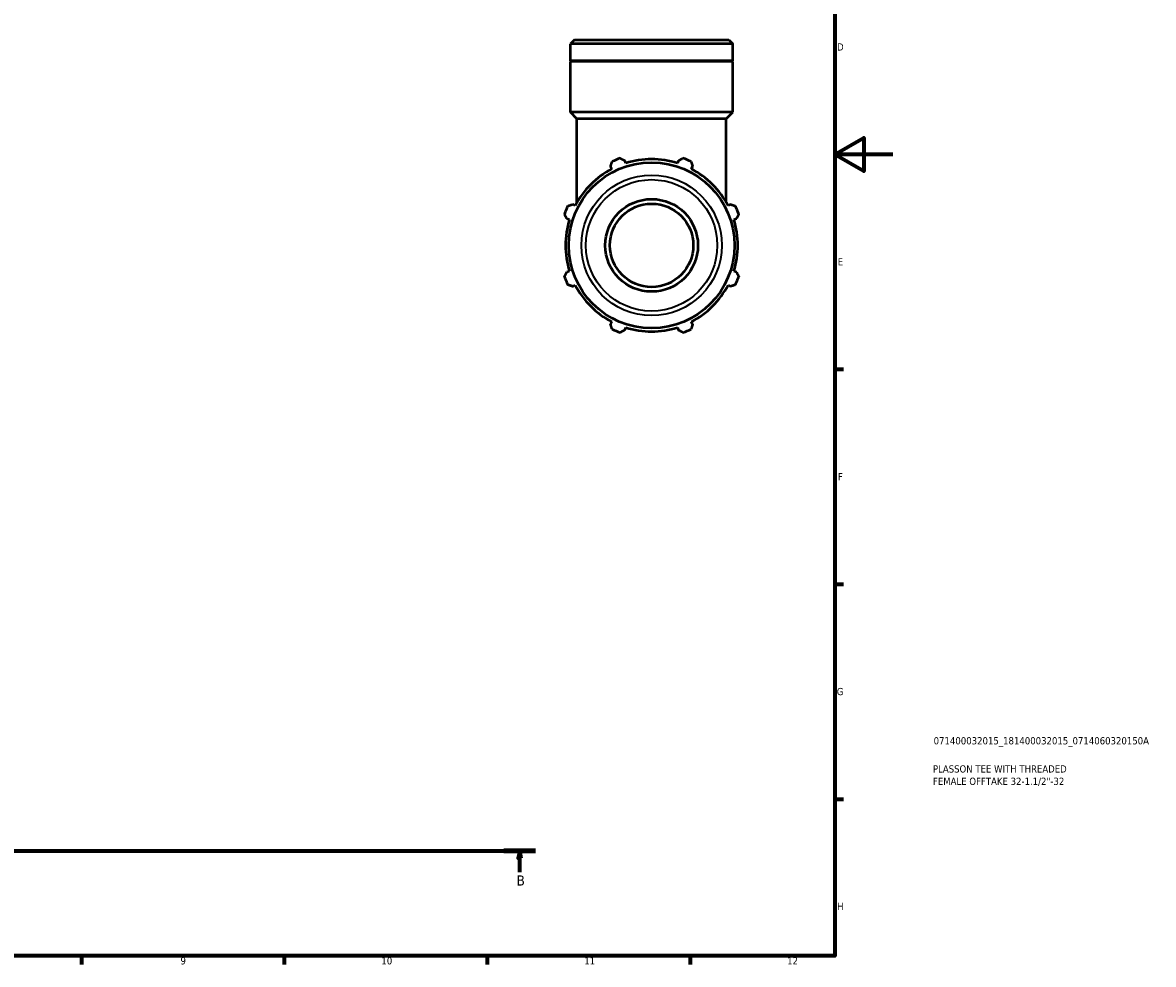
# Model space of a CAD drawing. Header units: millimetres. Extents: x 0 to 931, y 0 to 945.
# Tile 4 of 6: x 540 to 931, y 17 to 343. Entities that reach past the tile are written whole.
import ezdxf

# ---------------------------------------------------------------- set-up
doc = ezdxf.new("R2010")
doc.units = ezdxf.units.MM
doc.linetypes.add('CHAIN', pattern=[0.7087, 0.4724, -0.0591, 0.1181, -0.0591])
for name, color, linetype, lineweight in [('Border (ISO)', 7, 'Continuous', 70), ('Section Line (ISO)', 7, 'CHAIN', 70), ('Title (ISO)', 7, 'Continuous', 50), ('Visible (ISO)', 7, 'Continuous', 50), ('Visible Narrow (ISO)', 7, 'Continuous', 35)]:
    doc.layers.add(name, color=color, linetype=linetype, lineweight=lineweight)
doc.styles.add('Label Text (ISO)', font='tahoma.ttf')
doc.styles.add('Note Text (ISO)', font='tahoma.ttf')

# ---------------------------------------------------------------- blocks, each defined once
blk = doc.blocks.new('Borders Default Border')
at = {"layer": 'Border (ISO)'}
for p, q in [((821, 222.75), (823.9, 222.75)), ((821, 148.5), (823.9, 148.5)), ((821, 74.25), (823.9, 74.25)), ((560.67, 20), (560.67, 17.1)), ((630.75, 20), (630.75, 17.1)), ((700.83, 20), (700.83, 17.1)), ((770.92, 20), (770.92, 17.1))]:
    blk.add_line(p, q, dxfattribs=at)
at = {"layer": 'Border (ISO)', "flags": 128}
for points in [[(20, 20), (20, 574), (821, 574), (821, 20), (20, 20)], [(841, 297), (821, 297), (831, 302.77), (831, 291.23), (821, 297)]]:
    blk.add_lwpolyline(points, dxfattribs=at)
at = {"layer": 'Border (ISO)', "color": 232, "true_color": 0xca0064, "char_height": 2.5, "attachment_point": 7, "style": 'Note Text (ISO)'}
for s, insert in [('D', (821.73, 332.88)), ('E', (821.94, 258.63)), ('F', (822, 184.38)), ('G', (821.61, 110.08)), ('H', (821.74, 35.88)), ('9', (594.88, 17.05)), ('10', (664.29, 17.05)), ('11', (734.37, 17.1)), ('12', (804.46, 17.1))]:
    blk.add_mtext(s, dxfattribs=dict(at, insert=insert))
blk = doc.blocks.new('Title Blocks ISO')
at = {"layer": 'Title (ISO)', "color": 232, "true_color": 0xca0064, "style": 'Note Text (ISO)'}
for tag, p in [('PART_NUMBER_001', (34.08, 73.13)), ('DESCRIPTION_001', (33.84, 63.4)), ('DESCRIPTION_002', (33.84, 59.12))]:
    blk.add_attdef(tag, p, '', height=2.5, dxfattribs=at)
blk = doc.blocks.new('2dTransSection0')
at = {"layer": 'Section Line (ISO)', "linetype": 'CHAIN'}
blk.add_line((259.52, 56.35), (717.56, 56.35), dxfattribs=at)
at = {"layer": 'Section Line (ISO)', "linetype": 'Continuous', "lineweight": 140}
blk.add_line((706.6, 56.35), (717.56, 56.35), dxfattribs=at)
at = {"layer": 'Section Line (ISO)', "linetype": 'Continuous'}
for p, q in [((712.08, 56.35), (711.58, 53.85)), ((712.08, 53.85), (712.08, 56.35)), ((712.58, 53.85), (712.08, 56.35)), ((711.58, 53.85), (712.58, 53.85)), ((712.08, 48.93), (712.08, 53.85))]:
    blk.add_line(p, q, dxfattribs=at)
at = {"layer": 'Section Line (ISO)', "linetype": 'Continuous', "flags": 128}
blk.add_lwpolyline([(712.58, 53.85), (712.08, 56.35), (711.58, 53.85), (712.58, 53.85)], dxfattribs=at)
at = {"layer": 'Section Line (ISO)'}
blk.add_solid([(712.58, 53.85), (712.08, 56.35), (711.58, 53.85), (712.58, 53.85)], dxfattribs=at)
at = {"layer": 'Section Line (ISO)', "insert": (711.01, 44.35), "char_height": 3.5, "attachment_point": 7, "style": 'Label Text (ISO)'}
blk.add_mtext('B', dxfattribs=at)

msp = doc.modelspace()

# ---------------------------------------------------------------- linework, layer by layer
at = {"layer": 'Visible (ISO)'}
for p, q in [((730.958, 336.572), (729.613, 335.226)), ((730.958, 336.572), (784.324, 336.572)), ((784.324, 336.572), (785.669, 335.226)), ((729.613, 329.372), (729.613, 335.226)), ((785.669, 335.226), (729.613, 335.226)), ((785.669, 329.372), (785.669, 335.226)), ((785.669, 329.372), (729.613, 329.372)), ((729.913, 329.072), (729.613, 329.372)), ((785.669, 329.072), (729.613, 329.072)), ((729.613, 311.572), (729.613, 329.072)), ((785.369, 329.072), (785.669, 329.372)), ((785.669, 311.572), (785.669, 329.072)), ((785.669, 311.572), (729.613, 311.572)), ((731.855, 309.33), (729.613, 311.572)), ((783.427, 309.33), (731.855, 309.33)), ((731.855, 280.429), (731.855, 309.33)), ((783.427, 309.33), (785.669, 311.572)), ((783.427, 280.429), (783.427, 309.33)), ((748.692, 293.954), (748.403, 294.87)), ((766.879, 294.87), (766.59, 293.954)), ((743.456, 292.821), (743.899, 291.969)), ((771.383, 291.969), (771.826, 292.821)), ((731.243, 279.313), (730.392, 279.757)), ((784.89, 279.757), (784.038, 279.313)), ((728.343, 274.809), (729.258, 274.521)), ((786.023, 274.521), (786.939, 274.809)), ((729.258, 256.623), (728.343, 256.334)), ((786.939, 256.334), (786.023, 256.623)), ((730.392, 251.387), (731.243, 251.83)), ((784.038, 251.83), (784.89, 251.387)), ((743.899, 239.174), (743.456, 238.323)), ((771.826, 238.323), (771.383, 239.174)), ((748.403, 236.274), (748.692, 237.189)), ((766.59, 237.189), (766.879, 236.274))]:
    msp.add_line(p, q, dxfattribs=at)
for radius in [28.642, 16, 14.4]:
    msp.add_circle((757.641, 265.572), radius, dxfattribs=at)
for radius, start, end in [(32, 109.79198, 115.20802), (29.76, 72.5, 107.5), (32, 64.79198, 70.20802), (29.76, 117.5, 152.5), (29.76, 27.5, 62.5), (32, 154.79198, 160.20802), (32, 19.79198, 25.20802), (29.76, 162.5, 197.5), (29.76, 342.5, 17.5), (32, 199.79198, 205.20802), (32, 334.79198, 340.20802), (29.76, 207.5, 242.5), (29.76, 297.5, 332.5), (32, 244.79198, 250.20802), (29.76, 252.5, 287.5), (32, 289.79198, 295.20802)]:
    msp.add_arc((757.641, 265.572), radius, start, end, dxfattribs=at)
for points, weights in [([(743.456, 292.821), (743.728, 293.655), (744.012, 294.524)], [1.00148958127, 1.00115323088, 1]), ([(746.805, 295.681), (747.621, 295.267), (748.403, 294.87)], [1, 1.00115323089, 1.00148958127]), ([(766.879, 294.87), (767.661, 295.267), (768.476, 295.681)], [1.00148958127, 1.00115323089, 1]), ([(771.27, 294.524), (771.554, 293.655), (771.826, 292.821)], [1, 1.00115323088, 1.00148958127]), ([(728.688, 279.201), (729.557, 279.484), (730.392, 279.757)], [1, 1.00115323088, 1.00148958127]), ([(784.89, 279.757), (785.724, 279.484), (786.593, 279.201)], [1.00148958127, 1.00115323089, 1]), ([(728.343, 274.809), (727.945, 275.592), (727.531, 276.407)], [1.00148958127, 1.00115323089, 1]), ([(787.751, 276.407), (787.337, 275.592), (786.939, 274.809)], [1, 1.00115323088, 1.00148958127]), ([(727.531, 254.736), (727.945, 255.552), (728.343, 256.334)], [1, 1.00115323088, 1.00148958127]), ([(786.939, 256.334), (787.337, 255.552), (787.751, 254.736)], [1.00148958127, 1.00115323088, 1]), ([(730.392, 251.387), (729.557, 251.659), (728.688, 251.943)], [1.00148958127, 1.00115323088, 1]), ([(786.593, 251.943), (785.724, 251.659), (784.89, 251.387)], [1, 1.00115323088, 1.00148958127]), ([(744.012, 236.619), (743.728, 237.488), (743.456, 238.323)], [1, 1.00115323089, 1.00148958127]), ([(771.826, 238.323), (771.554, 237.488), (771.27, 236.619)], [1.00148958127, 1.00115323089, 1]), ([(748.403, 236.274), (747.621, 235.876), (746.805, 235.462)], [1.00148958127, 1.00115323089, 1]), ([(768.476, 235.462), (767.661, 235.876), (766.879, 236.274)], [1, 1.00115323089, 1.00148958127])]:
    msp.add_rational_spline(points, weights, degree=2, dxfattribs=at)
at = {"layer": 'Visible Narrow (ISO)'}
for radius in [24.269, 22.704]:
    msp.add_circle((757.641, 265.572), radius, dxfattribs=at)

# ---------------------------------------------------------------- block references
msp.add_blockref('Borders Default Border', (0, 0))
msp.add_blockref('Title Blocks ISO', (821, 20)).add_auto_attribs({'PART_NUMBER_001': '071400032015_181400032015_0714060320150A', 'DESCRIPTION_001': 'PLASSON TEE WITH THREADED', 'DESCRIPTION_002': 'FEMALE OFFTAKE 32-1.1/2"-32'})
at = {"layer": 'Section Line (ISO)'}
msp.add_blockref('2dTransSection0', (0, 0), dxfattribs=at)

doc.saveas('drawing.dxf')
